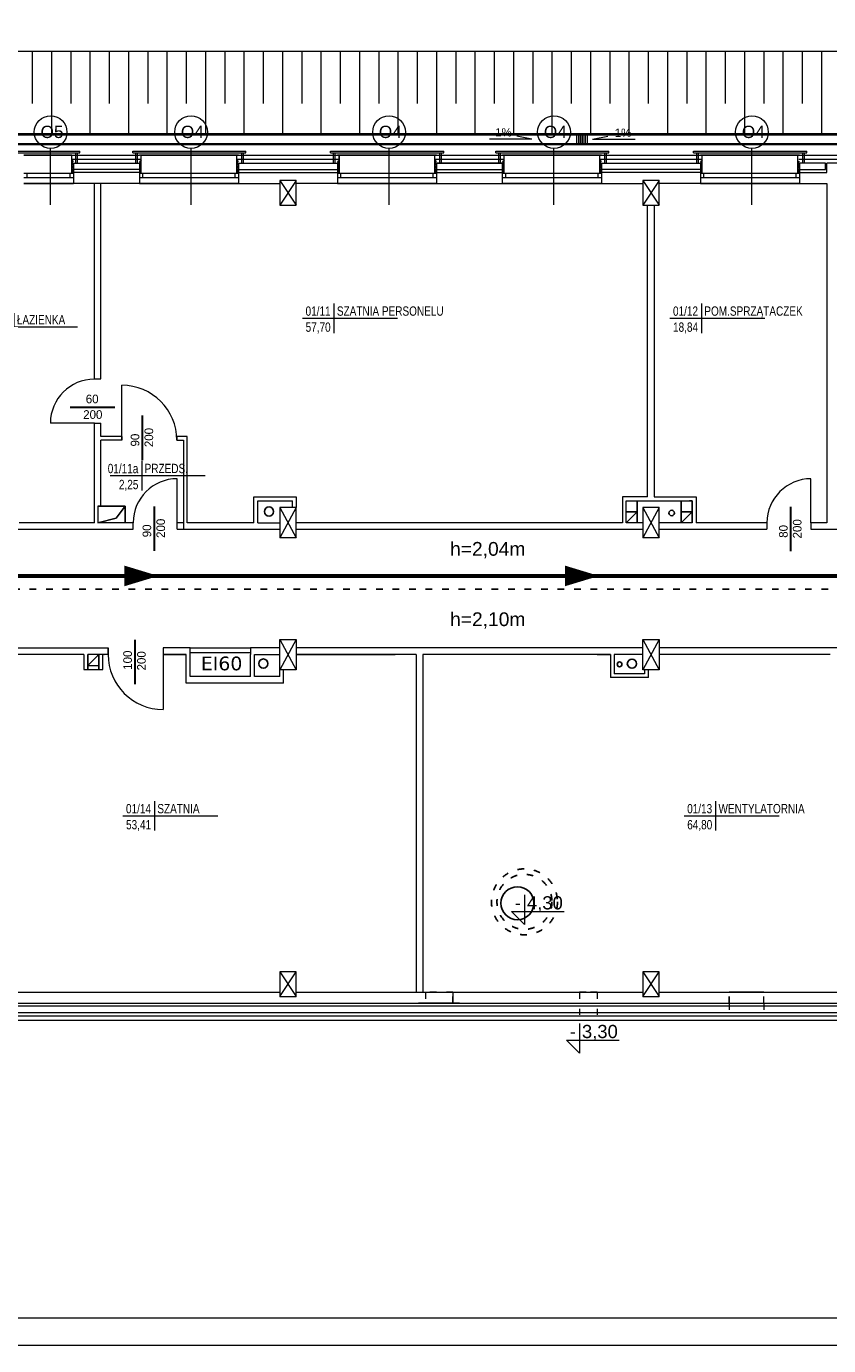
# Model space of a CAD drawing. Header units: millimetres. Extents: x 126553 to 403692, y -95821 to 38049.
# Tile 230 of 256: x 221876 to 223335, y 19222 to 21623. Entities that reach past the tile are written whole.
import ezdxf
from ezdxf.enums import TextEntityAlignment as Align

# ---------------------------------------------------------------- set-up
doc = ezdxf.new("R2010")
doc.units = ezdxf.units.MM
doc.linetypes.add('ACAD_ISO03W100', pattern=[30, 12, -18])
for name, color, linetype, lineweight in [('_(06 GRUBA)', 7, 'Continuous', 40), ('A-opis', 7, 'Continuous', 18), ('CIENKIE', 7, 'Continuous', 18), ('docieplenie', 6, 'Continuous', 18), ('docieplenie zew.', 6, 'Continuous', 18), ('ewakaucja', 3, 'Continuous', 50), ('OKNA', 7, 'Continuous', 13), ('opisy', 7, 'Continuous', 18), ('ramki', 250, 'Continuous', 13), ('WYMIAR', 7, 'Continuous', 18), ('ŚCIANY CIENKIE', 7, 'Continuous', 18), ('ŚCIANY GRUBE', 7, 'Continuous', 20)]:
    doc.layers.add(name, color=color, linetype=linetype, lineweight=lineweight)
doc.layers.add('KOMINY', color=94, linetype='Continuous', plot=False)
doc.layers.add('NIEWID', color=6, linetype='Continuous', lineweight=0, plot=False)
doc.layers.add('WIDOK', color=7, linetype='Continuous')
doc.styles.add('AR12', font='arial.ttf', dxfattribs={"height": 12})
doc.styles.add('RS12', font='Romans', dxfattribs={"width": 0.75, "height": 12})
doc.styles.add('RS8', font='ROMANS.SHX', dxfattribs={"width": 0.75, "height": 8})
doc.styles.add('STYLE1', font='txt', dxfattribs={"width": 0.8})
doc.linetypes.add('ZIGZAG', pattern='A,0.0001,-0.2,[131,LTYPESHP.SHX,S=0.2,R=0,X=-0.2,Y=0],-0.4,[131,LTYPESHP.SHX,S=0.2,R=180,X=0.2,Y=0],-0.2', length=0.8001)

# ---------------------------------------------------------------- blocks, each defined once
blk = doc.blocks.new('METKA')
for p, q in [((0, 26.9), (0, -26.9)), ((-57.4, 0), (115.4, 0))]:
    blk.add_line(p, q)
at = {"layer": 'opisy', "style": 'STYLE1', "width": 0.8, "flags": 4}
for tag, p in [('NUMER', (-6.1, 4.5)), ('POWIERZCHNIA', (-6, -24.6))]:
    blk.add_attdef(tag, text='', height=17, dxfattribs=at).set_placement(p, align=Align.RIGHT)
for tag, p in [('NAZWA', (5.3, 4.6)), ('POSADZKA', (5.6, -24.7))]:
    blk.add_attdef(tag, p, '', height=17, dxfattribs=at)
blk = doc.blocks.new('KOTA-WA')
at = {"color": 7}
for p, q in [((0, 27), (0, 0)), ((-12, 12), (0, 0)), ((-12, 12), (36, 12))]:
    blk.add_line(p, q, dxfattribs=at)
at = {"layer": 'A-opis', "color": 7, "style": 'RS12', "width": 0.6, "flags": 4}
blk.add_attdef('ZNAK', text='', height=8, dxfattribs=at).set_placement((-6.2, 19.7), align=Align.MIDDLE)
blk.add_attdef('RZEDNA', text='', height=10, dxfattribs=at).set_placement((2.1, 11.2), align=Align.BOTTOM_LEFT)
at = {"layer": 'A-opis', "color": 7, "style": 'RS8', "width": 0.6, "flags": 4}
blk.add_attdef('UWAGA', text='', height=7, dxfattribs=at).set_placement((3.8, 8.1), align=Align.TOP_LEFT)

msp = doc.modelspace()

# ---------------------------------------------------------------- linework, layer by layer
at = {"layer": '_(06 GRUBA)', "color": 250, "linetype": 'ACAD_ISO03W100', "lineweight": -2}
msp.add_lwpolyline([(221042.26662, 20598.78577), (223667.05133, 20598.78577)], dxfattribs=at)
at = {"layer": 'CIENKIE', "color": 0}
for p, q in [((221859.72052, 21395.93621), (221973.81216, 21395.93621)), ((221859.72052, 21392.93621), (221973.81216, 21392.93621)), ((221965.81216, 21392.93621), (221965.81216, 21374.33764)), ((221968.81216, 21392.93621), (221968.81216, 21374.33764)), ((221973.81216, 21392.93621), (221973.81216, 21395.93621)), ((222069.72052, 21392.93621), (222069.72052, 21395.93621)), ((222069.72052, 21395.93621), (222275.72052, 21395.93621)), ((222069.72052, 21392.93621), (222275.72052, 21392.93621)), ((222074.72052, 21392.93621), (222074.72052, 21374.33764)), ((222077.72052, 21392.93621), (222077.72052, 21374.33764)), ((222267.72052, 21392.93621), (222267.72052, 21374.33764)), ((222270.72052, 21392.93621), (222270.72052, 21374.33764)), ((222275.72052, 21392.93621), (222275.72052, 21395.93621)), ((222429.38801, 21392.93621), (222429.38801, 21395.93621)), ((222429.38801, 21395.93621), (222635.38801, 21395.93621)), ((222429.38801, 21392.93621), (222635.38801, 21392.93621)), ((222434.38801, 21392.93621), (222434.38801, 21374.33764)), ((222437.38801, 21392.93621), (222437.38801, 21374.33764)), ((222627.38801, 21392.93621), (222627.38801, 21374.33764)), ((222630.38801, 21392.93621), (222630.38801, 21374.33764)), ((222635.38801, 21392.93621), (222635.38801, 21395.93621)), ((222729.72052, 21392.93621), (222729.72052, 21395.93621)), ((222729.72052, 21395.93621), (222935.72052, 21395.93621)), ((222729.72052, 21392.93621), (222935.72052, 21392.93621)), ((222734.72052, 21392.93621), (222734.72052, 21374.33764)), ((222737.72052, 21392.93621), (222737.72052, 21374.33764)), ((222927.72052, 21392.93621), (222927.72052, 21374.33764)), ((222930.72052, 21392.93621), (222930.72052, 21374.33764)), ((222935.72052, 21392.93621), (222935.72052, 21395.93621)), ((223089.72052, 21392.93621), (223089.72052, 21395.93621)), ((223089.72052, 21395.93621), (223295.72052, 21395.93621)), ((223089.72052, 21392.93621), (223295.72052, 21392.93621)), ((223094.72052, 21392.93621), (223094.72052, 21374.33764)), ((223097.72052, 21392.93621), (223097.72052, 21374.33764)), ((223287.72052, 21392.93621), (223287.72052, 21374.33764)), ((223290.72052, 21392.93621), (223290.72052, 21374.33764)), ((223295.72052, 21392.93621), (223295.72052, 21395.93621))]:
    msp.add_line(p, q, dxfattribs=at)
at = {"layer": 'docieplenie', "color": 0, "linetype": 'ZIGZAG'}
for p, q in [((221960.54102, 21381.27347), (221959.17035, 21379.80021)), ((221959.17035, 21379.80021), (221961.71167, 21377.50309)), ((221961.88058, 21372.15898), (221959.23756, 21369.04503)), ((221959.23756, 21369.04503), (221961.88014, 21366.44185)), ((221961.88014, 21366.44185), (221959.29685, 21363.45851)), ((221961.71167, 21377.50309), (221959.32635, 21374.52387)), ((221959.32635, 21374.52387), (221961.88058, 21372.15898)), ((221960.54102, 21381.27347), (222083.60558, 21381.27347)), ((222084.94455, 21373.93986), (222082.1878, 21371.5557)), ((222082.1878, 21371.5557), (222085.00223, 21369.9511)), ((222084.90625, 21378.59895), (222082.30242, 21376.34841)), ((222082.30242, 21376.34841), (222084.94455, 21373.93986)), ((222085.00223, 21369.9511), (222082.33397, 21367.69407)), ((222082.33397, 21367.69407), (222084.89583, 21365.35019)), ((222083.60558, 21381.27347), (222084.90625, 21378.59895)), ((222260.54102, 21381.27347), (222259.17035, 21379.80021)), ((222259.17035, 21379.80021), (222261.71167, 21377.50309)), ((222261.88058, 21372.15898), (222259.23756, 21369.04503)), ((222259.23756, 21369.04503), (222261.88014, 21366.44185)), ((222261.88014, 21366.44185), (222259.29685, 21363.45851)), ((222261.71167, 21377.50309), (222259.32635, 21374.52387)), ((222259.32635, 21374.52387), (222261.88058, 21372.15898)), ((222260.54102, 21381.27347), (222443.46125, 21381.27347)), ((222444.94455, 21373.93986), (222442.1878, 21371.5557)), ((222442.1878, 21371.5557), (222445.00223, 21369.9511)), ((222444.90625, 21378.59895), (222442.30242, 21376.34841)), ((222442.30242, 21376.34841), (222444.94455, 21373.93986)), ((222445.00223, 21369.9511), (222442.33397, 21367.69407)), ((222442.33397, 21367.69407), (222444.89583, 21365.35019)), ((222443.60558, 21381.27347), (222444.90625, 21378.59895)), ((222620.54102, 21381.27347), (222619.17035, 21379.80021)), ((222619.17035, 21379.80021), (222621.71167, 21377.50309)), ((222621.88058, 21372.15898), (222619.23756, 21369.04503)), ((222619.23756, 21369.04503), (222621.88014, 21366.44185)), ((222621.88014, 21366.44185), (222619.29685, 21363.45851)), ((222621.71167, 21377.50309), (222619.32635, 21374.52387)), ((222619.32635, 21374.52387), (222621.88058, 21372.15898)), ((222620.54102, 21381.27347), (222743.60558, 21381.27347)), ((222744.94455, 21373.93986), (222742.1878, 21371.5557)), ((222742.1878, 21371.5557), (222745.00223, 21369.9511)), ((222744.90625, 21378.59895), (222742.30242, 21376.34841)), ((222742.30242, 21376.34841), (222744.94455, 21373.93986)), ((222745.00223, 21369.9511), (222742.33397, 21367.69407)), ((222742.33397, 21367.69407), (222744.89583, 21365.35019)), ((222743.60558, 21381.27347), (222744.90625, 21378.59895)), ((222920.54102, 21381.27347), (222919.17035, 21379.80021)), ((222919.17035, 21379.80021), (222921.71167, 21377.50309)), ((222921.88058, 21372.15898), (222919.23756, 21369.04503)), ((222919.23756, 21369.04503), (222921.88014, 21366.44185)), ((222921.88014, 21366.44185), (222919.29685, 21363.45851)), ((222921.71167, 21377.50309), (222919.32635, 21374.52387)), ((222919.32635, 21374.52387), (222921.88058, 21372.15898)), ((222920.54102, 21381.27347), (223103.60558, 21381.27347)), ((223104.94455, 21373.93986), (223102.1878, 21371.5557)), ((223102.1878, 21371.5557), (223105.00223, 21369.9511)), ((223104.90625, 21378.59895), (223102.30242, 21376.34841)), ((223102.30242, 21376.34841), (223104.94455, 21373.93986)), ((223105.00223, 21369.9511), (223102.33397, 21367.69407)), ((223102.33397, 21367.69407), (223104.89583, 21365.35019)), ((223103.60558, 21381.27347), (223104.90625, 21378.59895)), ((223281.88058, 21372.15898), (223279.23756, 21369.04503)), ((223279.23756, 21369.04503), (223281.88014, 21366.44185)), ((223281.88014, 21366.44185), (223279.29685, 21363.45851)), ((223281.71167, 21377.50309), (223279.32635, 21374.52387)), ((223279.32635, 21374.52387), (223281.88058, 21372.15898)), ((223280.80892, 21381.30112), (223705.54783, 21381.30112)), ((221959.29685, 21363.45851), (221961.83905, 21361.25922)), ((221961.83905, 21361.25922), (221959.29685, 21358.45335)), ((221959.29685, 21358.45335), (221961.89203, 21356.51482)), ((222084.88908, 21360.69348), (222082.26485, 21358.58095)), ((222082.26485, 21358.58095), (222084.74321, 21356.46842)), ((222084.89583, 21365.35019), (222082.30139, 21363.06102)), ((222082.30139, 21363.06102), (222084.88908, 21360.69348)), ((222259.29685, 21363.45851), (222261.83905, 21361.25922)), ((222261.83905, 21361.25922), (222259.29685, 21358.45335)), ((222259.29685, 21358.45335), (222261.89203, 21356.51482)), ((222444.88908, 21360.69348), (222442.26485, 21358.58095)), ((222442.26485, 21358.58095), (222444.74321, 21356.46842)), ((222444.89583, 21365.35019), (222442.30139, 21363.06102)), ((222442.30139, 21363.06102), (222444.88908, 21360.69348)), ((222619.29685, 21363.45851), (222621.83905, 21361.25922)), ((222621.83905, 21361.25922), (222619.29685, 21358.45335)), ((222619.29685, 21358.45335), (222621.89203, 21356.51482)), ((222744.88908, 21360.69348), (222742.26485, 21358.58095)), ((222742.26485, 21358.58095), (222744.74321, 21356.46842)), ((222744.89583, 21365.35019), (222742.30139, 21363.06102)), ((222742.30139, 21363.06102), (222744.88908, 21360.69348)), ((222919.29685, 21363.45851), (222921.83905, 21361.25922)), ((222921.83905, 21361.25922), (222919.29685, 21358.45335)), ((222919.29685, 21358.45335), (222921.89203, 21356.51482)), ((223104.88908, 21360.69348), (223102.26485, 21358.58095)), ((223102.26485, 21358.58095), (223104.74321, 21356.46842)), ((223104.89583, 21365.35019), (223102.30139, 21363.06102)), ((223102.30139, 21363.06102), (223104.88908, 21360.69348)), ((223279.29685, 21363.45851), (223281.83905, 21361.25922)), ((223281.83905, 21361.25922), (223279.29685, 21358.45335)), ((223279.29685, 21358.45335), (223281.89203, 21356.51482)), ((223705.54783, 19821.70602), (218315.06374, 19821.70602))]:
    msp.add_line(p, q, dxfattribs=at)
at = {"layer": 'docieplenie', "color": 0, "lineweight": 0}
for points in [[(222050.05133, 20869.83764), (222050.05133, 20969.83764)], [(222000.05133, 20900.93637), (221920.05133, 20900.93637)], [(222150.63302, 20719.83764), (222150.63302, 20799.83764)], [(223303.05133, 20719.83764), (223303.05133, 20799.83764)], [(222125.08673, 20479.80607), (222125.08673, 20379.80607)]]:
    msp.add_lwpolyline(points, dxfattribs=at)
at = {"layer": 'docieplenie', "color": 0, "lineweight": 30}
for points in [[(221956.25423, 20930.23572), (222037.12217, 20930.23572)], [(222087.71, 20833.83673), (222087.71, 20914.70467)], [(222109.3063, 20668.65631), (222109.3063, 20749.52425)], [(223266.55985, 20667.71665), (223266.55985, 20748.58459)], [(222074.172, 20425.90117), (222074.172, 20506.76912)]]:
    msp.add_lwpolyline(points, dxfattribs=at)
at = {"layer": 'docieplenie', "color": 0, "lineweight": 0}
for centre, radius, start, end in [((222000.05133, 20900.93637), 80, 90, 180), ((222050.05133, 20869.83764), 100, 0, 90), ((222150.63302, 20719.83764), 80, 90, 180), ((223303.05133, 20719.83764), 80, 90, 180), ((222125.08673, 20479.80607), 100, 180, 270)]:
    msp.add_arc(centre, radius, start, end, dxfattribs=at)
at = {"layer": 'docieplenie zew.', "color": 0, "linetype": 'ZIGZAG'}
for p, q in [((221959.05133, 21374.33764), (221959.05133, 21388.33764)), ((221959.05133, 21356.09616), (221959.05133, 21374.33764)), ((222259.05133, 21374.33764), (222259.05133, 21388.33764)), ((222259.05133, 21356.09616), (222259.05133, 21374.33764)), ((222442.05133, 21388.33764), (222445.05133, 21388.33764)), ((222619.05133, 21374.33764), (222619.05133, 21388.33764)), ((222619.05133, 21356.09616), (222619.05133, 21374.33764)), ((222919.05133, 21374.33764), (222919.05133, 21388.33764)), ((222919.05133, 21356.09616), (222919.05133, 21374.33764)), ((223279.05133, 21374.33764), (223279.05133, 21388.33764)), ((223279.05133, 21356.09616), (223279.05133, 21374.33764)), ((221962.05133, 21356.09616), (221959.05133, 21356.09616)), ((222082.05133, 21356.09616), (222085.05133, 21356.09616)), ((222262.05133, 21356.09616), (222259.05133, 21356.09616)), ((222445.05133, 21356.09616), (222442.05133, 21356.09616)), ((222442.05133, 21356.09616), (222445.05133, 21356.09616)), ((222622.05133, 21356.09616), (222619.05133, 21356.09616)), ((222742.05133, 21356.09616), (222745.05133, 21356.09616)), ((222922.05133, 21356.09616), (222919.05133, 21356.09616)), ((223102.05133, 21356.09616), (223105.05133, 21356.09616)), ((223282.05133, 21356.09616), (223279.05133, 21356.09616))]:
    msp.add_line(p, q, dxfattribs=at)
at = {"layer": 'docieplenie zew.', "color": 0}
for p, q in [((221959.05133, 21388.33764), (222082.05133, 21388.33764)), ((222085.05133, 21388.33764), (222082.05133, 21388.33764)), ((222085.05133, 21356.09616), (222085.05133, 21388.33764)), ((222259.05133, 21388.33764), (222442.05133, 21388.33764)), ((222445.05133, 21388.33764), (222442.05133, 21388.33764)), ((222445.05133, 21388.33764), (222445.05133, 21356.09616)), ((222445.05133, 21356.09616), (222445.05133, 21388.33764)), ((222619.05133, 21388.33764), (222742.05133, 21388.33764)), ((222745.05133, 21388.33764), (222742.05133, 21388.33764)), ((222745.05133, 21356.09616), (222745.05133, 21388.33764)), ((222919.05133, 21388.33764), (223105.05133, 21388.33764)), ((223105.05133, 21356.09616), (223105.05133, 21388.33764)), ((223279.05133, 21388.33764), (223713.05133, 21388.33764)), ((218315.06374, 19814.33764), (223713.05133, 19814.33764))]:
    msp.add_line(p, q, dxfattribs=at)
at = {"layer": 'ewakaucja', "color": 3, "lineweight": 60}
for points in [[(221534.7912, 20622.92057), (222497.35232, 20622.92057)], [(221925.16198, 20622.92057), (223457.29218, 20622.92057)]]:
    msp.add_lwpolyline(points, dxfattribs=at)
for points in [[(222116.49724, 20622.92057, 0, 37.5, 0), (222054.794, 20622.92057, 37.5, 37.5, 0)], [(222917.61184, 20622.92057, 0, 37.5, 0), (222855.90859, 20622.92057, 37.5, 37.5, 0)]]:
    msp.add_lwpolyline(points, format="xyseb", dxfattribs=at)
at = {"layer": 'KOMINY', "color": 0}
for p, q in [((222056.05133, 20749.83764), (222006.05133, 20749.83764)), ((222056.05133, 20749.83764), (222039.59083, 20728.32583)), ((222056.05133, 20719.83764), (222056.05133, 20749.83764)), ((222987.05133, 20719.83764), (222987.05133, 20759.83764)), ((223067.05133, 20739.83764), (223067.05133, 20759.83764)), ((222039.59083, 20728.32583), (222006.05133, 20719.83764)), ((222987.05133, 20739.83764), (222967.05133, 20719.83764)), ((222967.05133, 20739.83764), (222987.05133, 20739.83764)), ((222987.05133, 20719.83764), (222987.05133, 20739.83764)), ((223087.05133, 20739.83764), (223067.05133, 20719.83764)), ((223067.05133, 20739.83764), (223087.05133, 20739.83764)), ((223067.05133, 20719.83764), (223067.05133, 20739.83764)), ((221988.1531, 20459.83764), (222008.1531, 20479.83764)), ((221988.1531, 20479.83764), (221988.1531, 20452.83764)), ((222008.1531, 20452.83764), (222008.1531, 20479.83764))]:
    msp.add_line(p, q, dxfattribs=at)
for centre, radius in [((222317.67961, 20740.08045), 8.37786), ((223049.77793, 20737.41852), 5), ((222307.31503, 20463.4335), 8.37786), ((222955.02527, 20462.01252), 4.37495), ((222977.46246, 20463.21339), 8.37786)]:
    msp.add_circle(centre, radius, dxfattribs=at)
at = {"layer": 'OKNA', "color": 0}
for p, q in [((221872.05133, 21356.09616), (221962.05133, 21356.09616)), ((221872.05133, 21348.09616), (221962.05133, 21348.09616)), ((221877.91162, 21347.94281), (221877.91162, 21355.94281)), ((221956.05133, 21348.09616), (221956.05133, 21356.09616)), ((222082.05133, 21356.09616), (222262.05133, 21356.09616)), ((222082.05133, 21348.09616), (222262.05133, 21348.09616)), ((222087.91162, 21347.94281), (222087.91162, 21355.94281)), ((222256.05133, 21348.09616), (222256.05133, 21356.09616)), ((222442.05133, 21356.09616), (222622.05133, 21356.09616)), ((222442.05133, 21348.09616), (222622.05133, 21348.09616)), ((222447.91162, 21347.94281), (222447.91162, 21355.94281)), ((222616.05133, 21348.09616), (222616.05133, 21356.09616)), ((222742.05133, 21356.09616), (222922.05133, 21356.09616)), ((222742.05133, 21348.09616), (222922.05133, 21348.09616)), ((222747.91162, 21347.94281), (222747.91162, 21355.94281)), ((222916.05133, 21348.09616), (222916.05133, 21356.09616)), ((223102.05133, 21356.09616), (223282.05133, 21356.09616)), ((223102.05133, 21348.09616), (223282.05133, 21348.09616)), ((223107.91162, 21347.94281), (223107.91162, 21355.94281)), ((223276.05133, 21348.09616), (223276.05133, 21356.09616))]:
    msp.add_line(p, q, dxfattribs=at)
at = {"layer": 'opisy', "color": 0, "lineweight": 5}
for p, q in [((222795.69161, 21417.83764), (222718.51431, 21417.83764)), ((222795.69161, 21417.83764), (222768.04499, 21422.94555)), ((222906.05133, 21417.83764), (222933.69796, 21422.94555)), ((222906.05133, 21417.83764), (222983.22863, 21417.83764))]:
    msp.add_line(p, q, dxfattribs=at)
at = {"layer": 'opisy', "color": 0}
for p, q in [((221920.58106, 21298.06084), (221920.58106, 21400.83382)), ((222175.77322, 21298.06084), (222175.77322, 21400.83382)), ((222535.77322, 21298.06084), (222535.77322, 21400.83382)), ((222835.77322, 21298.06084), (222835.77322, 21400.83382)), ((223195.77322, 21298.06084), (223195.77322, 21400.83382))]:
    msp.add_line(p, q, dxfattribs=at)
for centre in [(221920.58106, 21430.53407), (222175.77322, 21430.53407), (222535.77322, 21430.53407), (222835.77322, 21430.53407), (223195.77322, 21430.53407)]:
    msp.add_circle(centre, 29.70025, dxfattribs=at)
at = {"layer": 'ramki', "color": 0, "ltscale": 0.6}
for points in [[(212702.63626, 23422.30878), (225606.35159, 23422.30878), (225606.35159, 19222.30878), (212702.63626, 19222.30878)], [(212902.63626, 23372.30878), (225556.35159, 23372.30878), (225556.35159, 19272.30878), (212902.63626, 19272.30878)]]:
    msp.add_lwpolyline(points, close=True, dxfattribs=at)
at = {"layer": 'WIDOK', "color": 0, "lineweight": 5}
for p, q in [((219857.05133, 21577.83764), (223698.05133, 21577.83764)), ((221887.05133, 21577.83764), (221887.05133, 21482.83764)), ((221922.05133, 21577.83764), (221922.05133, 21427.83764)), ((221957.05133, 21577.83764), (221957.05133, 21482.83764)), ((221992.05133, 21577.83764), (221992.05133, 21427.83764)), ((222027.05133, 21577.83764), (222027.05133, 21482.83764)), ((222062.05133, 21577.83764), (222062.05133, 21427.83764)), ((222097.05133, 21577.83764), (222097.05133, 21482.83764)), ((222132.05133, 21577.83764), (222132.05133, 21427.83764)), ((222167.05133, 21577.83764), (222167.05133, 21482.83764)), ((222202.05133, 21577.83764), (222202.05133, 21427.83764)), ((222237.05133, 21577.83764), (222237.05133, 21482.83764)), ((222272.05133, 21577.83764), (222272.05133, 21427.83764)), ((222307.05133, 21577.83764), (222307.05133, 21482.83764)), ((222342.05133, 21577.83764), (222342.05133, 21427.83764)), ((222377.05133, 21577.83764), (222377.05133, 21482.83764)), ((222412.05133, 21577.83764), (222412.05133, 21427.83764)), ((222447.05133, 21577.83764), (222447.05133, 21482.83764)), ((222482.05133, 21577.83764), (222482.05133, 21427.83764)), ((222517.05133, 21577.83764), (222517.05133, 21482.83764)), ((222552.05133, 21577.83764), (222552.05133, 21427.83764)), ((222587.05133, 21577.83764), (222587.05133, 21482.83764)), ((222622.05133, 21577.83764), (222622.05133, 21427.83764)), ((222657.05133, 21577.83764), (222657.05133, 21482.83764)), ((222692.05133, 21577.83764), (222692.05133, 21427.83764)), ((222727.05133, 21577.83764), (222727.05133, 21482.83764)), ((222762.05133, 21577.83764), (222762.05133, 21427.83764)), ((222797.05133, 21577.83764), (222797.05133, 21482.83764)), ((222832.05133, 21577.83764), (222832.05133, 21427.83764)), ((222867.05133, 21577.83764), (222867.05133, 21482.83764)), ((222902.05133, 21577.83764), (222902.05133, 21427.83764)), ((222937.05133, 21577.83764), (222937.05133, 21482.83764)), ((222972.05133, 21577.83764), (222972.05133, 21427.83764)), ((223007.05133, 21577.83764), (223007.05133, 21482.83764)), ((223042.05133, 21577.83764), (223042.05133, 21427.83764)), ((223077.05133, 21577.83764), (223077.05133, 21482.83764)), ((223112.05133, 21577.83764), (223112.05133, 21427.83764)), ((223147.05133, 21577.83764), (223147.05133, 21482.83764)), ((223182.05133, 21577.83764), (223182.05133, 21427.83764)), ((223217.05133, 21577.83764), (223217.05133, 21482.83764)), ((223252.05133, 21577.83764), (223252.05133, 21427.83764)), ((223287.05133, 21577.83764), (223287.05133, 21482.83764)), ((223322.05133, 21577.83764), (223322.05133, 21427.83764)), ((219909.05133, 21427.83764), (223536.05133, 21427.83764)), ((219909.05133, 21425.83764), (223534.05133, 21425.83764)), ((222877.05133, 21409.83764), (222877.05133, 21425.83764)), ((222877.05133, 21417.83764), (222877.05133, 21425.83764)), ((222880.85133, 21409.83764), (222880.85133, 21425.83764)), ((222880.85133, 21425.83764), (222880.85133, 21409.83764)), ((222884.65133, 21409.83764), (222884.65133, 21425.83764)), ((222884.65133, 21425.83764), (222884.65133, 21409.83764)), ((222888.45133, 21409.83764), (222888.45133, 21425.83764)), ((222888.45133, 21425.83764), (222888.45133, 21409.83764)), ((222892.25133, 21409.83764), (222892.25133, 21425.83764)), ((222892.25133, 21425.83764), (222892.25133, 21409.83764)), ((222896.05133, 21425.83764), (222896.05133, 21409.83764)), ((219909.05133, 21409.83764), (223534.05133, 21409.83764)), ((219909.05133, 21407.83764), (223536.05133, 21407.83764))]:
    msp.add_line(p, q, dxfattribs=at)
at = {"layer": 'WIDOK', "color": 0}
for p, q in [((221872.05133, 21388.33764), (221959.05133, 21388.33764)), ((222085.05133, 21388.33764), (222262.05133, 21388.33764)), ((222445.05133, 21388.33764), (222622.05133, 21388.33764)), ((222742.05133, 21388.33764), (222922.05133, 21388.33764)), ((222922.05133, 21372.83764), (222922.05133, 21367.83764)), ((222922.05133, 21367.83764), (222922.05133, 21365.83764)), ((223102.05133, 21388.33764), (223282.05133, 21388.33764)), ((223282.05133, 21372.83764), (223282.05133, 21367.83764)), ((223282.05133, 21367.83764), (223282.05133, 21365.83764)), ((221872.05133, 21337.33764), (221962.05133, 21337.33764)), ((222082.05133, 21337.33764), (222262.05133, 21337.33764)), ((222442.05133, 21337.33764), (222622.05133, 21337.33764)), ((222742.05133, 21337.33764), (222922.05133, 21337.33764)), ((223102.05133, 21337.33764), (223282.05133, 21337.33764)), ((223186.05133, 19865.33764), (223154.05133, 19865.33764)), ((223154.05133, 19865.33764), (223217.05133, 19865.33764)), ((222663.94456, 19845.33764), (222589.41728, 19845.33764))]:
    msp.add_line(p, q, dxfattribs=at)
at = {"layer": 'WIDOK', "color": 0, "linetype": 'ACAD_ISO03W100', "lineweight": 5}
for p, q in [((222602.05133, 19865.33764), (222602.05133, 19845.33764)), ((222652.05133, 19865.33764), (222652.05133, 19845.33764)), ((222882.05133, 19865.33764), (222882.05133, 19824.33764)), ((222914.05133, 19865.33764), (222914.05133, 19824.33764)), ((223154.05133, 19845.33764), (223154.05133, 19865.33764)), ((223217.05133, 19845.33764), (223217.05133, 19865.33764)), ((223154.05133, 19845.33764), (223154.05133, 19824.33764)), ((223217.05133, 19845.33764), (223217.05133, 19824.33764))]:
    msp.add_line(p, q, dxfattribs=at)
at = {"layer": 'WIDOK', "color": 0, "linetype": 'ACAD_ISO03W100'}
for p, q in [((222652.05133, 19865.33764), (222602.05133, 19865.33764)), ((222652.05133, 19845.33764), (222652.05133, 19865.33764)), ((222914.05133, 19865.33764), (222882.05133, 19865.33764)), ((222882.05133, 19865.33764), (222914.05133, 19865.33764)), ((223154.05133, 19845.33764), (223154.05133, 19865.33764)), ((222602.05133, 19845.33764), (222652.05133, 19845.33764))]:
    msp.add_line(p, q, dxfattribs=at)
for radius in [60, 50]:
    msp.add_circle((222782.05133, 20029.83764), radius, dxfattribs=at)
at = {"layer": 'WIDOK', "color": 0}
msp.add_circle((222769.28305, 20027.38013), 30, dxfattribs=at)
at = {"layer": 'ŚCIANY CIENKIE', "color": 0}
for p, q in [((222337.05133, 21342.33764), (222367.05133, 21297.33764)), ((222367.05133, 21342.33764), (222337.05133, 21297.33764)), ((222997.05133, 21342.33764), (223027.05133, 21297.33764)), ((223027.05133, 21342.33764), (222997.05133, 21297.33764)), ((222367.05133, 20747.33764), (222337.05133, 20692.33764)), ((222337.05133, 20747.33764), (222367.05133, 20692.33764)), ((223027.05133, 20747.33764), (222997.05133, 20692.33764)), ((222997.05133, 20747.33764), (223027.05133, 20692.33764)), ((222337.05133, 20507.33764), (222367.05133, 20452.33764)), ((222367.05133, 20507.33764), (222337.05133, 20452.33764)), ((222997.05133, 20507.33764), (223027.05133, 20452.33764)), ((223027.05133, 20507.33764), (222997.05133, 20452.33764)), ((222173.05133, 20491.83764), (222284.05133, 20491.83764)), ((222173.05133, 20483.84345), (222284.05133, 20483.84345)), ((222337.05133, 19857.33764), (222367.05133, 19902.33764)), ((222337.05133, 19902.33764), (222367.05133, 19857.33764)), ((222997.05133, 19857.33764), (223027.05133, 19902.33764)), ((222997.05133, 19902.33764), (223027.05133, 19857.33764))]:
    msp.add_line(p, q, dxfattribs=at)
at = {"layer": 'ŚCIANY GRUBE', "color": 0}
for p, q in [((221962.05133, 21374.33764), (222082.05133, 21374.33764)), ((221962.05133, 21374.33764), (221962.05133, 21337.33764)), ((222082.05133, 21374.33764), (222082.05133, 21337.33764)), ((222262.05133, 21374.33764), (222442.05133, 21374.33764)), ((222262.05133, 21374.33764), (222262.05133, 21337.33764)), ((222442.05133, 21374.33764), (222442.05133, 21337.33764)), ((222742.05133, 21374.33764), (222622.05133, 21374.33764)), ((222622.05133, 21374.33764), (222622.05133, 21337.33764)), ((222622.05133, 21374.33764), (222742.05133, 21374.33764)), ((222742.05133, 21337.33764), (222742.05133, 21374.33764)), ((222922.05133, 21374.33764), (223102.05133, 21374.33764)), ((222922.05133, 21374.33764), (222922.05133, 21337.33764)), ((222922.05133, 21374.33764), (222922.05133, 21365.83764)), ((222922.05133, 21372.83764), (222922.05133, 21367.83764)), ((223102.05133, 21374.33764), (223102.05133, 21337.33764)), ((223282.05133, 21374.33764), (223282.05133, 21337.33764)), ((223329.71573, 21374.33764), (223282.05133, 21374.33764)), ((223282.05133, 21374.33764), (223282.05133, 21365.83764)), ((223282.05133, 21372.83764), (223282.05133, 21367.83764)), ((223329.71573, 21362.33764), (223329.71573, 21374.33764)), ((223699.05133, 21374.33764), (223332.05133, 21374.33764)), ((223687.05133, 21374.33764), (223332.05133, 21374.33764)), ((223332.05133, 21357.33764), (223332.05133, 21374.33764)), ((222082.05133, 21362.33764), (221962.05133, 21362.33764)), ((222082.05133, 21357.33764), (221962.05133, 21357.33764)), ((222262.05133, 21362.33764), (222442.05133, 21362.33764)), ((222262.05133, 21357.33764), (222442.05133, 21357.33764)), ((222337.05133, 21342.33764), (222337.05133, 21297.33764)), ((222367.05133, 21342.33764), (222337.05133, 21342.33764)), ((222367.05133, 21297.33764), (222367.05133, 21342.33764)), ((222622.05133, 21362.33764), (222742.05133, 21362.33764)), ((222622.05133, 21357.33764), (222742.05133, 21357.33764)), ((223102.05133, 21362.33764), (222922.05133, 21362.33764)), ((223102.05133, 21357.33764), (222922.05133, 21357.33764)), ((222997.05133, 21342.33764), (222997.05133, 21297.33764)), ((223027.05133, 21342.33764), (222997.05133, 21342.33764)), ((223027.05133, 21297.33764), (223027.05133, 21342.33764)), ((223282.05133, 21362.33764), (223329.71573, 21362.33764)), ((223282.05133, 21357.33764), (223332.05133, 21357.33764)), ((222082.05133, 21337.33764), (221962.05133, 21337.33764)), ((222000.05133, 20981.83764), (222000.05133, 21337.33764)), ((222012.05133, 20981.83764), (222012.05133, 21337.33764)), ((222262.05133, 21337.33764), (222337.05133, 21337.33764)), ((222442.05133, 21337.33764), (222367.05133, 21337.33764)), ((222622.05133, 21337.33764), (222742.05133, 21337.33764)), ((222922.05133, 21337.33764), (222997.05133, 21337.33764)), ((223102.05133, 21337.33764), (223027.05133, 21337.33764)), ((223282.05133, 21337.33764), (223332.05133, 21337.33764)), ((223332.05133, 21337.33764), (223332.05133, 20719.83764)), ((222337.05133, 21297.33764), (222367.05133, 21297.33764)), ((222997.05133, 21297.33764), (223027.05133, 21297.33764)), ((223006.05133, 20766.83764), (223006.05133, 21297.33764)), ((223006.05133, 21297.33764), (223018.05133, 21297.33764)), ((223018.05133, 21297.33764), (223018.05133, 20766.90077)), ((222000.05133, 20981.83764), (222012.05133, 20981.83764)), ((222000.05133, 20900.93637), (222012.05133, 20900.93637)), ((222000.05133, 20719.83764), (222000.05133, 20900.93637)), ((222012.05133, 20876.83764), (222012.05133, 20900.93637)), ((222050.05133, 20876.83764), (222012.05133, 20876.83764)), ((222050.05133, 20869.83764), (222012.05133, 20869.83764)), ((222012.05133, 20749.83764), (222012.05133, 20869.83764)), ((222050.05133, 20870.55741), (222050.05133, 20877.55741)), ((222050.05133, 20876.83764), (222050.05133, 20869.83764)), ((222150.05133, 20877.55741), (222150.05133, 20870.55741)), ((222150.05133, 20876.83764), (222150.05133, 20869.83764)), ((222162.05133, 20876.83764), (222150.05133, 20876.83764)), ((222150.05133, 20869.83764), (222162.05133, 20869.83764)), ((222169.05133, 20876.83764), (222162.05133, 20876.83764)), ((222162.05133, 20869.83764), (222162.05133, 20825.74858)), ((222169.05133, 20869.83764), (222169.05133, 20876.83764)), ((222169.05133, 20719.83764), (222169.05133, 20869.83764)), ((222162.05133, 20825.74858), (222162.05133, 20707.83764)), ((222290.05133, 20766.83764), (222360.05133, 20766.83764)), ((222290.05133, 20719.83764), (222290.05133, 20766.83764)), ((222360.05133, 20766.83764), (222367.05133, 20766.83764)), ((222367.05133, 20766.83764), (222367.05133, 20747.33764)), ((222960.05133, 20766.83764), (222960.05133, 20719.83764)), ((223006.05133, 20766.83764), (222960.05133, 20766.83764)), ((223018.05133, 20766.90077), (223094.05133, 20766.90077)), ((223094.05133, 20766.90077), (223094.05133, 20719.83764)), ((222006.05133, 20749.83764), (222006.05133, 20719.83764)), ((222012.05133, 20749.83764), (222006.05133, 20749.83764)), ((222297.05133, 20759.83764), (222360.05133, 20759.83764)), ((222297.05133, 20719.83764), (222297.05133, 20759.83764)), ((222337.05133, 20747.33764), (222337.05133, 20692.33764)), ((222367.05133, 20747.33764), (222337.05133, 20747.33764)), ((222360.05133, 20747.33764), (222360.05133, 20759.83764)), ((222367.05133, 20747.33764), (222360.05133, 20747.33764)), ((222367.05133, 20692.33764), (222367.05133, 20747.33764)), ((222967.05133, 20759.83764), (223087.05133, 20759.83764)), ((222967.05133, 20719.83764), (222967.05133, 20759.83764)), ((222997.05133, 20747.33764), (222997.05133, 20692.33764)), ((223027.05133, 20747.33764), (222997.05133, 20747.33764)), ((223027.05133, 20692.33764), (223027.05133, 20747.33764)), ((223087.05133, 20759.83764), (223082.05133, 20759.83764)), ((223087.05133, 20759.83764), (223087.05133, 20719.83764)), ((223087.05133, 20719.83764), (223087.05133, 20759.83764)), ((222000.05133, 20719.83764), (221863.05133, 20719.83764)), ((222070.63302, 20719.83764), (222006.05133, 20719.83764)), ((222070.63302, 20707.83764), (222070.63302, 20719.83764)), ((222070.63302, 20707.83764), (222070.63302, 20719.83764)), ((222162.05133, 20719.83764), (222150.63302, 20719.83764)), ((222150.63302, 20707.83764), (222150.63302, 20719.83764)), ((222290.05133, 20719.83764), (222169.05133, 20719.83764)), ((222297.05133, 20719.83764), (222337.05133, 20719.83764)), ((222960.05133, 20719.83764), (222367.05133, 20719.83764)), ((222997.05133, 20719.83764), (222967.05133, 20719.83764)), ((223087.05133, 20719.83764), (223027.05133, 20719.83764)), ((223082.05133, 20719.83764), (223062.05133, 20719.83764)), ((223223.05133, 20719.83764), (223094.05133, 20719.83764)), ((223115.05133, 20719.83764), (223108.05133, 20719.83764)), ((223223.05133, 20719.83764), (223223.05133, 20707.83764)), ((223303.05133, 20719.83764), (223303.05133, 20707.83764)), ((223332.05133, 20719.83764), (223303.05133, 20719.83764)), ((221707.05133, 20707.83764), (222070.63302, 20707.83764)), ((222150.63302, 20707.83764), (222337.05133, 20707.83764)), ((222367.05133, 20707.83764), (222997.05133, 20707.83764)), ((223027.05133, 20707.83764), (223223.05133, 20707.83764)), ((223303.05133, 20707.83764), (223352.05133, 20707.83764)), ((222367.05133, 20692.33764), (222337.05133, 20692.33764)), ((223027.05133, 20692.33764), (222997.05133, 20692.33764)), ((222337.05133, 20492.33764), (222337.05133, 20507.33764)), ((222337.05133, 20507.33764), (222367.05133, 20507.33764)), ((222367.05133, 20507.33764), (222367.05133, 20452.33764)), ((222997.05133, 20492.33764), (222997.05133, 20507.33764)), ((222997.05133, 20507.33764), (223027.05133, 20507.33764)), ((223027.05133, 20507.33764), (223027.05133, 20452.33764)), ((221707.05133, 20491.83764), (222025.05133, 20491.83764)), ((221981.1531, 20479.83764), (221753.05133, 20479.83764)), ((221981.1531, 20479.83764), (221981.1531, 20452.83764)), ((221988.1531, 20479.83764), (221988.1531, 20459.83764)), ((222008.1531, 20479.83764), (221988.1531, 20479.83764)), ((222005.05133, 20479.83764), (222008.1531, 20479.83764)), ((222017.05133, 20479.83333), (222005.05133, 20479.83333)), ((222008.1531, 20479.83764), (222008.1531, 20459.83764)), ((222025.05133, 20479.83764), (222015.1531, 20479.83764)), ((222015.1531, 20452.83764), (222015.1531, 20479.83764)), ((222017.05133, 20479.83333), (222018.05133, 20479.83333)), ((222025.05133, 20491.83764), (222025.05133, 20479.83764)), ((222025.05133, 20491.83333), (222025.05133, 20479.83333)), ((222025.05133, 20491.83333), (222025.05133, 20479.87338)), ((222025.05133, 20479.80607), (222025.05133, 20491.80607)), ((222025.05133, 20491.80607), (222025.05133, 20479.80607)), ((222025.08673, 20491.80607), (222025.08673, 20479.80607)), ((222025.08673, 20491.80607), (222025.08673, 20479.80607)), ((222025.12213, 20491.83764), (222025.12213, 20479.83764)), ((222025.12213, 20479.80607), (222025.12213, 20491.80607)), ((222025.12213, 20479.80607), (222025.12213, 20491.80607)), ((222025.12213, 20479.80607), (222025.12213, 20491.80607)), ((222025.12213, 20491.80607), (222025.12213, 20479.80607)), ((222174.05133, 20491.83764), (222125.08673, 20491.83333)), ((222125.08673, 20491.83333), (222125.08673, 20479.80607)), ((222167.05133, 20479.83764), (222125.08673, 20479.83764)), ((222125.08673, 20479.83764), (222165.05133, 20479.83764)), ((222165.05133, 20479.83764), (222167.05133, 20479.83764)), ((222167.05133, 20427.83764), (222167.05133, 20479.83764)), ((222174.05133, 20439.83764), (222174.05133, 20491.83764)), ((222284.05133, 20491.83764), (222284.05133, 20479.83764)), ((222337.05133, 20491.83764), (222284.05133, 20491.83764)), ((222284.05133, 20439.83764), (222284.05133, 20479.83764)), ((222291.05133, 20479.83764), (222337.05133, 20479.83764)), ((222291.05133, 20439.83764), (222291.05133, 20479.83764)), ((222337.05133, 20452.33764), (222337.05133, 20492.33764)), ((222997.05133, 20491.83764), (222367.05133, 20491.83764)), ((222367.05133, 20479.83764), (222547.05133, 20479.83764)), ((222585.05133, 20479.83764), (222367.05133, 20479.83764)), ((222585.05133, 20479.83764), (222585.05133, 19865.33764)), ((222597.05133, 20479.83764), (222597.05133, 19865.33764)), ((222938.41871, 20479.83764), (222597.05133, 20479.83764)), ((222914.05133, 20479.83764), (222938.41871, 20479.83764)), ((222938.41871, 20479.83764), (222938.41871, 20437.88173)), ((222997.05133, 20479.83764), (222945.41871, 20479.83764)), ((222945.41871, 20479.83764), (222945.41871, 20444.88173)), ((222997.05133, 20452.33764), (222997.05133, 20492.33764)), ((223392.05133, 20491.83764), (223027.05133, 20491.83764)), ((223338.05133, 20479.83764), (223027.05133, 20479.83764)), ((221988.1531, 20459.83764), (222008.1531, 20459.83764)), ((221981.1531, 20452.83764), (222015.1531, 20452.83764)), ((222284.05133, 20439.83764), (222174.05133, 20439.83764)), ((222337.05133, 20439.83764), (222291.05133, 20439.83764)), ((222337.05133, 20439.83764), (222337.05133, 20452.33764)), ((222367.05133, 20452.33764), (222337.05133, 20452.33764)), ((222344.05133, 20427.83764), (222344.05133, 20452.33764)), ((223007.41871, 20437.88173), (222938.41871, 20437.88173)), ((223000.41871, 20444.88173), (222945.41871, 20444.88173)), ((223027.05133, 20452.33764), (222997.05133, 20452.33764)), ((223000.41871, 20452.33764), (223000.41871, 20444.88173)), ((223007.41871, 20437.88173), (223007.41871, 20452.33764)), ((222344.05133, 20427.83764), (222167.05133, 20427.83764)), ((222367.05133, 19902.33764), (222337.05133, 19902.33764)), ((222337.05133, 19902.33764), (222337.05133, 19857.33764)), ((222367.05133, 19857.33764), (222367.05133, 19902.33764)), ((223027.05133, 19902.33764), (222997.05133, 19902.33764)), ((222997.05133, 19902.33764), (222997.05133, 19857.33764)), ((223027.05133, 19857.33764), (223027.05133, 19902.33764)), ((221707.05133, 19865.33764), (222337.05133, 19865.33764)), ((222337.05133, 19857.33764), (222367.05133, 19857.33764)), ((222367.05133, 19865.33764), (222652.05133, 19865.33764)), ((222600.05133, 19865.33764), (222602.05133, 19865.33764)), ((222652.05133, 19865.33764), (222914.05133, 19865.33764)), ((222914.05133, 19865.33764), (222997.05133, 19865.33764)), ((222997.05133, 19857.33764), (223027.05133, 19857.33764)), ((223027.05133, 19865.33764), (223217.05133, 19865.33764)), ((223217.05133, 19865.33764), (223507.05133, 19865.33764)), ((218367.05133, 19845.33764), (223687.05133, 19845.33764)), ((218367.05133, 19840.33764), (223689.05133, 19840.33764)), ((222652.05133, 19845.33764), (222882.05133, 19845.33764)), ((222914.05133, 19845.33764), (223154.05133, 19845.33764)), ((223027.05133, 19845.33764), (223154.05133, 19845.33764)), ((223217.05133, 19845.33764), (223427.05133, 19845.33764)), ((221707.05133, 19828.33764), (223699.05133, 19828.33764)), ((222367.05133, 19828.33764), (222587.65414, 19828.33764))]:
    msp.add_line(p, q, dxfattribs=at)

# ---------------------------------------------------------------- block references
at = {"layer": 'A-opis', "color": 0}
ref = msp.add_blockref('KOTA-WA', (222782.36861, 19988.45511), dxfattribs=dict(at, xscale=2, yscale=2, zscale=2))
ref.add_attrib('ZNAK', '-', dxfattribs={"layer": '0', "color": 101, "height": 24, "style": 'AR12', "flags": 4}).set_placement((222770.00638, 20008.8853), align=Align.BOTTOM_CENTER)
ref.add_attrib('RZEDNA', '4,30', dxfattribs={"layer": '0', "color": 101, "height": 24, "style": 'AR12', "flags": 4}).set_placement((222786.58475, 20008.8853), align=Align.BOTTOM_LEFT)
at = {"layer": 'NIEWID', "color": 0}
ref = msp.add_blockref('KOTA-WA', (222882.35362, 19754.30879), dxfattribs=dict(at, xscale=2, yscale=2, zscale=2))
ref.add_attrib('ZNAK', '-', dxfattribs={"layer": '0', "color": 101, "height": 24, "style": 'AR12', "flags": 4}).set_placement((222869.9914, 19774.73898), align=Align.BOTTOM_CENTER)
ref.add_attrib('RZEDNA', '3,30', dxfattribs={"layer": '0', "color": 101, "height": 24, "style": 'AR12', "flags": 4}).set_placement((222886.56976, 19774.73898), align=Align.BOTTOM_LEFT)
at = {"layer": 'opisy', "color": 0}
ref = msp.add_blockref('METKA', (221853.84493, 21076.00727), dxfattribs=at)
ref.add_attrib('NAZWA', 'ŁAZIENKA', (221859.18618, 21080.56626), dxfattribs={"height": 17, "style": 'STYLE1', "width": 0.8, "flags": 4})
ref = msp.add_blockref('METKA', (222435.70293, 21091.83368), dxfattribs=at)
ref.add_attrib('NAZWA', 'SZATNIA PERSONELU', (222441.04418, 21096.39268), dxfattribs={"height": 17, "style": 'STYLE1', "width": 0.8, "flags": 4})
ref.add_attrib('NUMER', '01/11', dxfattribs={"height": 17, "style": 'STYLE1', "width": 0.8, "flags": 4}).set_placement((222429.56047, 21096.30111), align=Align.RIGHT)
ref.add_attrib('POWIERZCHNIA', '57,70', dxfattribs={"height": 17, "style": 'STYLE1', "width": 0.8, "flags": 4}).set_placement((222429.66192, 21067.19591), align=Align.RIGHT)
ref = msp.add_blockref('METKA', (223103.77678, 21091.83368), dxfattribs=at)
ref.add_attrib('NAZWA', 'POM.SPRZĄTACZEK', (223109.11803, 21096.39268), dxfattribs={"height": 17, "style": 'STYLE1', "width": 0.8, "flags": 4})
ref.add_attrib('NUMER', '01/12', dxfattribs={"height": 17, "style": 'STYLE1', "width": 0.8, "flags": 4}).set_placement((223097.63432, 21096.30111), align=Align.RIGHT)
ref.add_attrib('POWIERZCHNIA', '18,84', dxfattribs={"height": 17, "style": 'STYLE1', "width": 0.8, "flags": 4}).set_placement((223097.73577, 21067.19591), align=Align.RIGHT)
ref = msp.add_blockref('METKA', (222086.15906, 20805.40285), dxfattribs=at)
ref.add_attrib('NAZWA', 'PRZEDS.', (222091.50031, 20809.96184), dxfattribs={"height": 17, "style": 'STYLE1', "width": 0.8, "flags": 4})
ref.add_attrib('NUMER', '01/11a', dxfattribs={"height": 17, "style": 'STYLE1', "width": 0.8, "flags": 4}).set_placement((222080.01661, 20809.87028), align=Align.RIGHT)
ref.add_attrib('POWIERZCHNIA', '2,25', dxfattribs={"height": 17, "style": 'STYLE1', "width": 0.8, "flags": 4}).set_placement((222080.11805, 20780.76508), align=Align.RIGHT)
ref = msp.add_blockref('METKA', (222109.1908, 20186.39815), dxfattribs=at)
ref.add_attrib('NAZWA', 'SZATNIA', (222114.53205, 20190.95714), dxfattribs={"height": 17, "style": 'STYLE1', "width": 0.8, "flags": 4})
ref.add_attrib('NUMER', '01/14', dxfattribs={"height": 17, "style": 'STYLE1', "width": 0.8, "flags": 4}).set_placement((222103.04834, 20190.86558), align=Align.RIGHT)
ref.add_attrib('POWIERZCHNIA', '53,41', dxfattribs={"height": 17, "style": 'STYLE1', "width": 0.8, "flags": 4}).set_placement((222103.14979, 20161.76038), align=Align.RIGHT)
ref = msp.add_blockref('METKA', (223129.56314, 20186.39815), dxfattribs=at)
ref.add_attrib('NAZWA', 'WENTYLATORNIA', (223134.90439, 20190.95714), dxfattribs={"height": 17, "style": 'STYLE1', "width": 0.8, "flags": 4})
ref.add_attrib('NUMER', '01/13', dxfattribs={"height": 17, "style": 'STYLE1', "width": 0.8, "flags": 4}).set_placement((223123.42068, 20190.86558), align=Align.RIGHT)
ref.add_attrib('POWIERZCHNIA', '64,80', dxfattribs={"height": 17, "style": 'STYLE1', "width": 0.8, "flags": 4}).set_placement((223123.52213, 20161.76038), align=Align.RIGHT)

# ---------------------------------------------------------------- texts
at = {"layer": 'opisy', "color": 0, "attachment_point": 1}
for s, insert, char_height, width in [('{\\fArial|b0|i0|c238|p34;O5}', (221902.21837, 21442.18254), 22.4, 15.9), ('{\\fArial|b0|i0|c238|p34;O4}', (222157.41053, 21442.18254), 22.4, 15.9), ('{\\fArial|b0|i0|c238|p34;O4}', (222517.41053, 21442.18254), 22.4, 15.9), ('{\\fArial|b0|i0|c238|p34;O4}', (222817.41053, 21442.18254), 22.4, 15.9), ('{\\fArial|b0|i0|c238|p34;O4}', (223177.41053, 21442.18254), 22.4, 15.9), ('200', (221979.69437, 20924.47688), 15.68, 11.13)]:
    msp.add_mtext(s, dxfattribs=dict(at, insert=insert, char_height=char_height, width=width))
at = {"layer": 'opisy', "color": 0, "lineweight": 5, "char_height": 15, "width": 50.9537, "attachment_point": 1}
for insert in [(222728.77449, 21437.56705), (222946.07049, 21436.88962)]:
    msp.add_mtext('{\\fArial|b0|i0|c238|p34;1%}', dxfattribs=dict(at, insert=insert))
at = {"layer": 'opisy', "color": 7, "insert": (221984.41798, 20952.77248), "char_height": 15.68, "width": 11.13, "attachment_point": 1}
msp.add_mtext('60', dxfattribs=at)
at = {"layer": 'opisy', "color": 0, "char_height": 15.68, "width": 11.13, "attachment_point": 1, "rotation": 90}
for s, insert in [('200', (222091.27005, 20857.27687)), ('90', (222066.12707, 20858.46475)), ('200', (222112.86636, 20692.09645)), ('200', (223270.11991, 20691.15679)), ('90', (222087.72337, 20693.28433)), ('80', (223244.97692, 20692.34467)), ('100', (222052.58907, 20452.11049)), ('200', (222077.73205, 20450.92261))]:
    msp.add_mtext(s, dxfattribs=dict(at, insert=insert))
at = {"layer": 'opisy', "color": 1, "true_color": 0xff0000, "insert": (222193.68173, 20476.19266), "char_height": 25, "width": 44.4174403, "attachment_point": 1}
msp.add_mtext('{\\fVerdana|b0|i0|c238|p34;EI60}', dxfattribs=at)
at = {"layer": 'WYMIAR', "color": 1, "char_height": 25, "width": 419.0808, "attachment_point": 1}
for s, insert in [('{\\f@Arial Unicode MS|b0|i0|c238|p34;h=2,04m}', (222646.88284, 20684.66963)), ('{\\f@Arial Unicode MS|b0|i0|c238|p34;h=2,10m}', (222646.88284, 20556.62784))]:
    msp.add_mtext(s, dxfattribs=dict(at, insert=insert))

doc.saveas('drawing.dxf')
